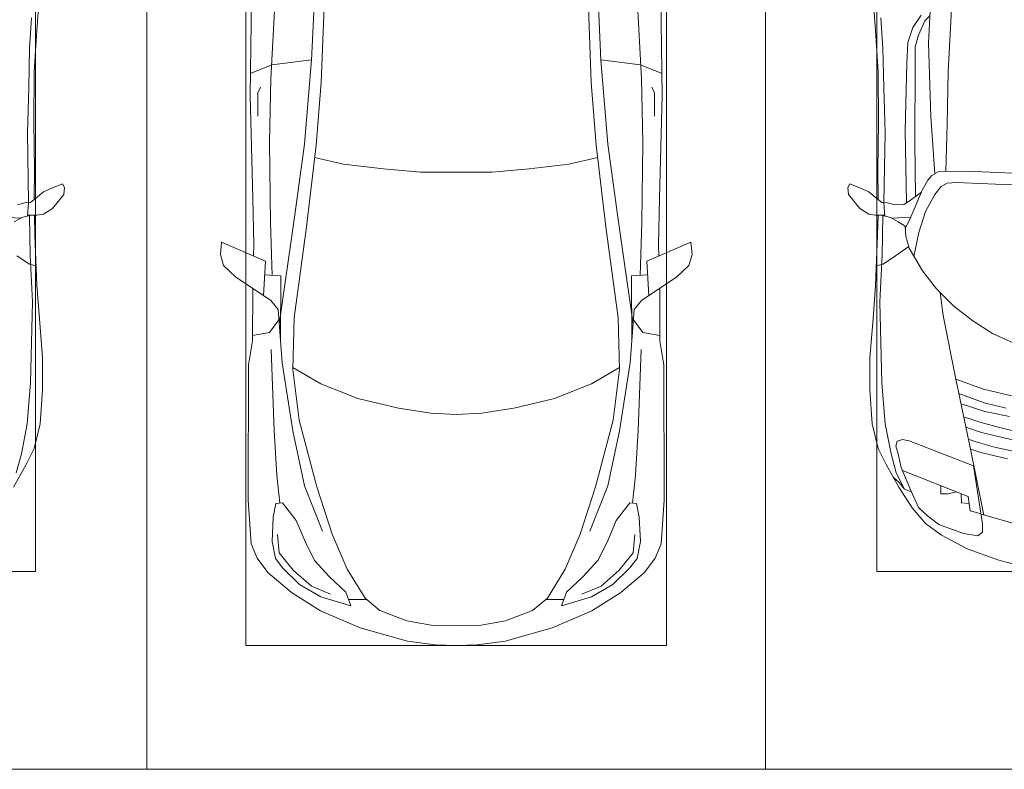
# Model space of a CAD drawing. Header units: millimetres. Extents: x -32229 to 192519, y -13689 to 125138.
# Tile 140 of 256: x 37521 to 41501, y 59050 to 62079. Entities that reach past the tile are written whole.
import ezdxf

# ---------------------------------------------------------------- set-up
doc = ezdxf.new("R2010")
doc.units = ezdxf.units.MM
doc.layers.add('A-DETL-GENF-OTLN', color=7, linetype='Continuous', lineweight=18)
doc.layers.add('C-PRKG-____-OTLN', color=7, linetype='Continuous', lineweight=18)

# ---------------------------------------------------------------- blocks, each defined once
blk = doc.blocks.new('АР_Машиноместо - 4900x2400_М__5300х2500_-V109--01 ЭЛ')
at = {"layer": 'A-DETL-GENF-OTLN', "color": 253, "lineweight": 13, "true_color": 0xaaaaaa}
for p, q in [((2067.2, 3149.3), (2054, 2964.8)), ((2054, 2964.8), (2043.9, 2818.3)), ((2043.9, 2818.3), (2043.2, 2613.6)), ((2043.2, 2613.6), (2045.5, 2423.6)), ((2045.5, 2423.6), (2044, 2301.1)), ((2082.6, 2333.8), (2115.6, 2347.9)), ((2115.6, 2347.9), (2158.8, 2366.2)), ((2158.8, 2366.2), (2166.9, 2350.6)), ((2166.9, 2350.6), (2164.8, 2322.3)), ((2050.2, 2306.1), (2082.6, 2333.8)), ((2164.8, 2322.3), (2118.3, 2266.4)), ((1976.7, 2281.2), (2006.4, 2288.6)), ((2006.4, 2288.6), (2030, 2290)), ((2018, 2235.6), (2020.9, 2288.7)), ((2030, 2290), (2050.2, 2306.1)), ((1913.4, 2231.3), (1989.9, 2227.1)), ((1963.3, 2211.8), (1994.9, 2230)), ((1994.9, 2230), (2032.5, 2239.2)), ((2054.9, 2238.7), (2018.2, 2239.5)), ((2047, 2159.1), (2045, 2238.9)), ((2082.6, 2243.4), (2054.9, 2238.7)), ((2118.3, 2266.4), (2082.6, 2243.4)), ((2055.1, 1956.8), (2047, 2159.1)), ((1974.5, 2074.6), (2024.9, 2041)), ((2024.9, 2041), (2052.5, 2034.4)), ((2065.2, 1820.7), (2055.1, 1956.8)), ((2078, 1662.9), (2065.2, 1820.7)), ((2078, 1534.1), (2078, 1662.9)), ((2069.2, 1396.6), (2078, 1534.1)), ((2044.3, 1296.1), (2069.2, 1396.6)), ((2012.6, 1232.1), (2044.3, 1296.1)), ((1960.7, 1140.4), (2012.6, 1232.1))]:
    blk.add_line(p, q, dxfattribs=at)
at = {"layer": 'A-DETL-GENF-OTLN', "color": 254, "lineweight": 13, "true_color": 0xd4d4d4}
for p, q in [((2033.7, 3036.3), (2026.1, 2913.7)), ((2026.1, 2913.7), (2022.2, 2754.7)), ((2022.2, 2754.7), (2016.7, 2571.4)), ((2016.7, 2571.4), (2022, 2290)), ((2028.2, 2077.7), (2025.5, 2239.3)), ((2037.2, 1889.5), (2028.2, 2077.7)), ((2029.1, 1561.4), (2037.2, 1889.5)), ((2016.6, 1395.6), (2029.1, 1561.4)), ((1992.6, 1274.3), (2016.6, 1395.6)), ((1972.1, 1198.6), (1992.6, 1274.3))]:
    blk.add_line(p, q, dxfattribs=at)
at = {"layer": 'C-PRKG-____-OTLN', "color": 253, "lineweight": 13, "true_color": 0xaaaaaa}
for p, q in [((2500, 0), (2500, 5300)), ((2050, 800), (2050, 4500)), ((450, 800), (2050, 800)), ((2500, 0), (0, 0))]:
    blk.add_line(p, q, dxfattribs=at)
blk = doc.blocks.new('АР_Машиноместо - 5300x2500_С-V110--01 ЭЛ')
at = {"layer": 'A-DETL-GENF-OTLN', "color": 253, "lineweight": 13, "true_color": 0xaaaaaa}
for p, q in [((1165.1, -503.1), (1052.6, -517.5)), ((1250, -500), (1165.1, -503.1)), ((1250, -500), (1334.9, -503.1)), ((1334.9, -503.1), (1447.4, -517.5)), ((1052.6, -517.5), (861.8, -571.6)), ((1447.4, -517.5), (1638.2, -571.6)), ((861.8, -571.6), (701.8, -640.4)), ((1148.8, -583), (1050.7, -599.4)), ((1250, -581.6), (1148.8, -583)), ((1250, -581.6), (1351.2, -583)), ((1351.2, -583), (1449.3, -599.4)), ((1638.2, -571.6), (1798.2, -640.4)), ((1050.7, -599.4), (941.4, -642.2)), ((1449.3, -599.4), (1558.6, -642.2)), ((701.8, -640.4), (584.4, -714.6)), ((824.6, -660.9), (703.5, -696.4)), ((804.5, -715.7), (824.6, -660.9)), ((941.4, -642.2), (881.5, -691.6)), ((1558.6, -642.2), (1618.5, -691.6)), ((1695.5, -715.7), (1675.4, -660.9)), ((1675.4, -660.9), (1796.5, -696.4)), ((1798.2, -640.4), (1915.6, -714.6)), ((584.4, -714.6), (489, -795.6)), ((703.5, -696.4), (616.5, -746.4)), ((737.5, -778.3), (804.5, -715.7)), ((881.5, -691.6), (809.1, -809.4)), ((888.4, -685.9), (815.2, -686.6)), ((1611.6, -685.9), (1684.8, -686.6)), ((1618.5, -691.6), (1690.9, -809.4)), ((1762.5, -778.3), (1695.5, -715.7)), ((1796.5, -696.4), (1883.5, -746.4)), ((1915.6, -714.6), (2011, -795.6)), ((616.5, -746.4), (550, -812.3)), ((1883.5, -746.4), (1950, -812.3)), ((489, -795.6), (445.9, -853.1)), ((677.4, -843.7), (737.5, -778.3)), ((1822.6, -843.7), (1762.5, -778.3)), ((2011, -795.6), (2054.1, -853.1)), ((550, -812.3), (519.1, -851.5)), ((809.1, -809.4), (749.2, -950.3)), ((1690.9, -809.4), (1750.8, -950.3)), ((1950, -812.3), (1980.9, -851.5)), ((445.9, -853.1), (420.9, -910.7)), ((519.1, -851.5), (505.7, -920)), ((639.1, -920), (677.4, -843.7)), ((1860.9, -920), (1822.6, -843.7)), ((1980.9, -851.5), (1994.3, -920)), ((2054.1, -853.1), (2079.1, -910.7)), ((420.9, -910.7), (409.5, -1087)), ((2079.1, -910.7), (2090.5, -1087)), ((505.7, -920), (510.2, -1018.7)), ((603.4, -1004.8), (639.1, -920)), ((749.2, -950.3), (687.4, -1141)), ((1750.8, -950.3), (1812.6, -1141)), ((1896.6, -1004.8), (1860.9, -920)), ((1994.3, -920), (1989.8, -1018.7)), ((510.2, -1018.7), (521.5, -1074.5)), ((548.5, -1076.2), (603.4, -1004.8)), ((1951.5, -1076.2), (1896.6, -1004.8)), ((1989.8, -1018.7), (1978.5, -1074.5)), ((521.5, -1074.5), (548.5, -1076.2)), ((1978.5, -1074.5), (1951.5, -1076.2)), ((409.5, -1087), (410.6, -1634.2)), ((2090.5, -1087), (2089.4, -1634.2)), ((687.4, -1141), (615.4, -1410.3)), ((1812.6, -1141), (1884.6, -1410.3)), ((615.4, -1410.3), (589.4, -1615.5)), ((1884.6, -1410.3), (1910.6, -1615.5)), ((852.8, -1499), (1016.6, -1459.9)), ((1016.6, -1459.9), (1146.9, -1439.4)), ((1146.9, -1439.4), (1250, -1434.1)), ((1353.1, -1439.4), (1250, -1434.1)), ((1483.4, -1459.9), (1353.1, -1439.4)), ((1647.2, -1499), (1483.4, -1459.9)), ((703.6, -1557.1), (852.8, -1499)), ((1796.4, -1557.1), (1647.2, -1499)), ((590.4, -1624.3), (703.6, -1557.1)), ((1909.6, -1624.3), (1796.4, -1557.1)), ((589.4, -1615.5), (595.8, -1824.8)), ((1910.6, -1615.5), (1904.2, -1824.8)), ((410.6, -1634.2), (426.5, -1730.9)), ((546.5, -1642.6), (530.6, -1857.6)), ((1953.5, -1642.6), (1969.4, -1857.6)), ((2089.4, -1634.2), (2073.5, -1730.9)), ((426.5, -1730.9), (427.5, -1943)), ((540.9, -1993.7), (539.8, -1733.1)), ((1959.1, -1993.7), (1960.2, -1733.1)), ((2073.5, -1730.9), (2072.5, -1943)), ((495, -1765.3), (426.6, -1753.4)), ((533.6, -1816.8), (495, -1765.3)), ((1966.4, -1816.8), (2005, -1765.3)), ((2005, -1765.3), (2073.4, -1753.4)), ((597, -2231), (535, -1798.3)), ((595.8, -1824.8), (644.6, -2191.8)), ((1904.2, -1824.8), (1855.4, -2191.8)), ((1903, -2231), (1965, -1798.3)), ((530.6, -1857.6), (500.6, -1894.5)), ((1969.4, -1857.6), (1999.4, -1894.5)), ((500.6, -1894.5), (357.8, -1990.1)), ((1999.4, -1894.5), (2142.2, -1990.1)), ((479.9, -2052.9), (471, -1914.3)), ((2020.1, -2052.9), (2029, -1914.3)), ((357.8, -1990.1), (309.5, -2036.1)), ((540.9, -1993.7), (476.3, -1997.9)), ((505.9, -1996), (500, -2210.1)), ((1959.1, -1993.7), (2023.7, -1997.9)), ((1994.1, -1996), (2000, -2210.1)), ((2142.2, -1990.1), (2190.5, -2036.1)), ((309.5, -2036.1), (296.8, -2079.9)), ((301.4, -2130.5), (479.9, -2052.9)), ((2198.6, -2130.5), (2020.1, -2052.9)), ((2190.5, -2036.1), (2203.2, -2079.9)), ((296.8, -2079.9), (301.4, -2130.5)), ((432.3, -2119.9), (430.7, -2073.9)), ((2067.7, -2119.9), (2069.3, -2073.9)), ((2203.2, -2079.9), (2198.6, -2130.5)), ((428.2, -2308.5), (432.3, -2119.9)), ((2071.8, -2308.5), (2067.7, -2119.9)), ((500, -2210.1), (495.7, -2532.3)), ((644.6, -2191.8), (684.2, -2522.3)), ((1855.4, -2191.8), (1815.8, -2522.3)), ((2000, -2210.1), (2004.3, -2532.3)), ((636.6, -2526.5), (597, -2231)), ((1863.4, -2526.5), (1903, -2231)), ((417.5, -2723), (428.2, -2308.5)), ((2082.5, -2723), (2071.8, -2308.5)), ((495.7, -2532.3), (501.4, -2789.7)), ((636.6, -2526.5), (665.8, -2867.4)), ((684.2, -2522.3), (704.9, -2775.5)), ((1815.8, -2522.3), (1795.1, -2775.5)), ((1863.4, -2526.5), (1834.2, -2867.4)), ((2004.3, -2532.3), (1998.6, -2789.7)), ((447.8, -2638.7), (447.8, -2733.7)), ((2052.2, -2638.7), (2052.2, -2733.7)), ((426.5, -3446.8), (417.5, -2723)), ((447.8, -2733.7), (459.7, -2756.2)), ((2052.2, -2733.7), (2040.3, -2756.2)), ((2073.5, -3446.8), (2082.5, -2723)), ((704.9, -2775.5), (731.2, -3507.6)), ((1795.1, -2775.5), (1768.8, -3507.6)), ((505.1, -2846.9), (420.9, -2813.3)), ((501.4, -2789.7), (530.9, -3374.8)), ((1998.6, -2789.7), (1969.1, -3374.8)), ((1994.9, -2846.9), (2079.1, -2813.3)), ((665.8, -2867.4), (505.1, -2846.9)), ((665.6, -2864.6), (678.7, -3159.5)), ((1834.4, -2864.6), (1821.3, -3159.5)), ((1834.2, -2867.4), (1994.9, -2846.9))]:
    blk.add_line(p, q, dxfattribs=at)
at = {"layer": 'A-DETL-GENF-OTLN', "color": 254, "lineweight": 13, "true_color": 0xd4d4d4}
for p, q in [((742.6, -707.8), (664.7, -739.9)), ((1757.4, -707.8), (1835.3, -739.9)), ((664.7, -739.9), (591.7, -805)), ((1835.3, -739.9), (1908.3, -805)), ((591.7, -805), (534.5, -874.4)), ((1908.3, -805), (1965.5, -874.4)), ((534.5, -874.4), (528.1, -949.5)), ((1965.5, -874.4), (1971.9, -949.5)), ((710.2, -962.8), (636.7, -1146)), ((1789.8, -962.8), (1863.3, -1146)), ((537.4, -1076.1), (524.9, -1188.6)), ((1962.6, -1076.1), (1975.1, -1188.6)), ((636.7, -1146), (590.3, -1367.8)), ((1863.3, -1146), (1909.7, -1367.8)), ((524.9, -1188.6), (513.9, -1368.9)), ((1975.1, -1188.6), (1986.1, -1368.9)), ((513.9, -1368.9), (502.3, -1696.3)), ((590.3, -1367.8), (546.5, -1642.6)), ((1909.7, -1367.8), (1953.5, -1642.6)), ((1986.1, -1368.9), (1997.7, -1696.3)), ((794.6, -2446), (955.7, -2426.8)), ((955.7, -2426.8), (1105.5, -2413.7)), ((1105.5, -2413.7), (1250, -2412.9)), ((1394.5, -2413.7), (1250, -2412.9)), ((1544.3, -2426.8), (1394.5, -2413.7)), ((1705.4, -2446), (1544.3, -2426.8)), ((677.9, -2473), (794.6, -2446)), ((1822.1, -2473), (1705.4, -2446))]:
    blk.add_line(p, q, dxfattribs=at)
at = {"layer": 'C-PRKG-____-OTLN', "color": 253, "lineweight": 13, "true_color": 0xaaaaaa}
for p, q in [((2500, 0), (0, 0)), ((0, 0), (0, -5300)), ((2500, 0), (2500, -5300)), ((400, -500), (400, -4800)), ((400, -500), (2100, -500)), ((2100, -500), (2100, -4800))]:
    blk.add_line(p, q, dxfattribs=at)
blk = doc.blocks.new('АР_Машиноместо - 4900x2400_М__5300х2500_-V32--01 ЭЛ')
at = {"layer": 'A-DETL-GENF-OTLN', "color": 253, "lineweight": 13, "true_color": 0xaaaaaa}
for p, q in [((1455.8, -818.6), (1556.7, -845.1)), ((1556.7, -845.1), (1684.2, -891)), ((1684.2, -891), (1788.1, -946.2)), ((1622.3, -958.9), (1641, -944.1)), ((1641, -944.1), (1699.9, -952.6)), ((1699.9, -952.6), (1799.1, -989.1)), ((1788.1, -946.2), (1852.8, -992.8)), ((1499.8, -994.5), (1628.6, -1031.3)), ((1622.3, -991.4), (1622.3, -958.9)), ((1658.9, -1225.9), (1622.3, -991.4)), ((1799.1, -989.1), (1845, -1024.3)), ((1852.8, -992.8), (1906.8, -1056.8)), ((1617.4, -1027.5), (1646.2, -1167.4)), ((1845.3, -1024.4), (1882.1, -1057.3)), ((1882.1, -1057.3), (1913.1, -1126.3)), ((1906.8, -1056.8), (1960.7, -1140.4)), ((1911, -1121.6), (1938.7, -1132.6)), ((1913.1, -1126.3), (1951.8, -1220.1)), ((1938.7, -1132.6), (1959.6, -1159.6)), ((1960.7, -1140.4), (2012.6, -1232.1)), ((1646.2, -1167.4), (1673.2, -1300.9)), ((1959.6, -1159.6), (1983.8, -1180.5)), ((1919.3, -1327.1), (1658.9, -1225.9)), ((1951.8, -1220.1), (1965, -1280.6)), ((2012.6, -1232.1), (2044.3, -1296.1)), ((1521.4, -1254.6), (1623.7, -1278.7)), ((1492.9, -1283.7), (1574.8, -1301.6)), ((1574.8, -1301.6), (1640.9, -1321.2)), ((1623.7, -1278.7), (1671.7, -1293.7)), ((1673.2, -1300.9), (1730, -1576.5)), ((1965, -1280.6), (1972.8, -1305.2)), ((1972.8, -1305.2), (1968.2, -1326)), ((2044.3, -1296.1), (2069.2, -1396.6)), ((1465, -1323.2), (1541.7, -1341.1)), ((1541.7, -1341.1), (1626.2, -1361.2)), ((1640.9, -1321.2), (1680.1, -1334.4)), ((1945.6, -1333.3), (1919.3, -1327.1)), ((1968.2, -1326), (1945.6, -1333.3)), ((1441, -1354.8), (1554.7, -1380.6)), ((1554.7, -1380.6), (1628.6, -1401.1)), ((1626.2, -1361.2), (1690.1, -1383.1)), ((1513.8, -1425.6), (1613, -1446.5)), ((1628.6, -1401.1), (1699.5, -1424.6)), ((2069.2, -1396.6), (2078, -1534.1)), ((1526.6, -1459.7), (1615.7, -1480.8)), ((1613, -1446.5), (1709.6, -1477.3)), ((1505.1, -1509.3), (1618.3, -1536.4)), ((1615.7, -1480.8), (1718, -1518.1)), ((1618.3, -1536.4), (1730, -1576.5)), ((2078, -1534.1), (2078, -1662.9)), ((1730, -1576.5), (1781.7, -1834.2)), ((2078, -1662.9), (2065.2, -1820.7)), ((1495.8, -1721.4), (1583, -1761.1)), ((1583, -1761.1), (1662.5, -1812.1)), ((1662.5, -1812.1), (1738.9, -1871.7)), ((2065.2, -1820.7), (2055.1, -1956.8)), ((1781.7, -1834.2), (1794.3, -1926.7)), ((1738.9, -1871.7), (1809.3, -1941.6)), ((1809.3, -1941.6), (1865.4, -2015)), ((2055.1, -1956.8), (2047, -2159.1)), ((1865.4, -2015), (1919.3, -2105.7)), ((1974.5, -2074.6), (2024.9, -2041)), ((2024.9, -2041), (2052.5, -2034.4)), ((1880.3, -2168.6), (1899.7, -2072.7)), ((1919.3, -2105.7), (1932.9, -2153.8)), ((1921.2, -2112.6), (1974.5, -2074.6)), ((1852.7, -2254.2), (1880.3, -2168.6)), ((1920.1, -2213.8), (1935.1, -2186.5)), ((1932.9, -2153.8), (1935.7, -2195.4)), ((2047, -2159.1), (2045, -2238.9)), ((1899.2, -2263), (1920.1, -2213.8)), ((1913.4, -2231.3), (1989.9, -2227.1)), ((1935.7, -2195.4), (1963.3, -2211.8)), ((1963.3, -2211.8), (1994.9, -2230)), ((1814.9, -2322.3), (1852.7, -2254.2)), ((1866.2, -2340.5), (1899.2, -2263)), ((1994.9, -2230), (2032.5, -2239.2)), ((2018, -2235.6), (2020.9, -2288.7)), ((2054.9, -2238.7), (2018.2, -2239.5)), ((2082.6, -2243.4), (2054.9, -2238.7)), ((2118.3, -2266.4), (2082.6, -2243.4)), ((2164.8, -2322.3), (2118.3, -2266.4)), ((1869.4, -2332.9), (1919.4, -2296)), ((1919.4, -2296), (1941, -2282.6)), ((1941, -2282.6), (1976.7, -2281.2)), ((1976.7, -2281.2), (2006.4, -2288.6)), ((2006.4, -2288.6), (2030, -2290)), ((2030, -2290), (2050.2, -2306.1)), ((2045.5, -2423.6), (2044, -2301.1)), ((2050.2, -2306.1), (2082.6, -2333.8)), ((1790, -2355.4), (1814.9, -2322.3)), ((1843.3, -2380.3), (1866.2, -2340.5)), ((1896.5, -2534.3), (1893.9, -2314.9)), ((2082.6, -2333.8), (2115.6, -2347.9)), ((2166.9, -2350.6), (2164.8, -2322.3)), ((1384.8, -2358.7), (1570.9, -2364.1)), ((1570.9, -2364.1), (1727.3, -2371.5)), ((1727.3, -2371.5), (1765.7, -2368.8)), ((1765.7, -2368.8), (1790, -2355.4)), ((1827.2, -2399.7), (1843.3, -2380.3)), ((2115.6, -2347.9), (2158.8, -2366.2)), ((2158.8, -2366.2), (2166.9, -2350.6)), ((1500.8, -2409.3), (1686.2, -2416.7)), ((1686.2, -2416.7), (1799.4, -2415.4)), ((1799.4, -2415.4), (1827.2, -2399.7)), ((1815.2, -2406.5), (1832.2, -2638.3)), ((2043.2, -2613.6), (2045.5, -2423.6)), ((1895.6, -2850.8), (1896.5, -2534.3)), ((2043.9, -2818.3), (2043.2, -2613.6)), ((1832.2, -2638.3), (1840.7, -2936)), ((2054, -2964.8), (2043.9, -2818.3)), ((1895.6, -2919.4), (1895.6, -2850.8)), ((1840.7, -2936), (1823.6, -3260.1)), ((1881.3, -2966.7), (1895.6, -2919.4)), ((1856.4, -3024.6), (1881.3, -2966.7)), ((2067.2, -3149.3), (2054, -2964.8)), ((1834.9, -3046.1), (1856.4, -3024.6))]:
    blk.add_line(p, q, dxfattribs=at)
at = {"layer": 'A-DETL-GENF-OTLN', "color": 254, "lineweight": 13, "true_color": 0xd4d4d4}
for p, q in [((1628.7, -1031.9), (1672.3, -1045)), ((1672.3, -1045), (1675.9, -1063.7)), ((1675.9, -1063.7), (1681.2, -1102.9)), ((1676.7, -1074.4), (1707.1, -1076.2)), ((1681.2, -1102.9), (1946, -1208.1)), ((1707.1, -1076.2), (1708.8, -1114.5)), ((1727.4, -1121.3), (1762.3, -1113.6)), ((1762.3, -1113.6), (1790.9, -1112.7)), ((1790.9, -1112.7), (1791.8, -1146.9)), ((1938.3, -1132.1), (1972.1, -1198.6)), ((1972.1, -1198.6), (1992.6, -1274.3)), ((1992.6, -1274.3), (2016.6, -1395.6)), ((2016.6, -1395.6), (2029.1, -1561.4)), ((2029.1, -1561.4), (2037.2, -1889.5)), ((2037.2, -1889.5), (2028.2, -2077.7)), ((2028.2, -2077.7), (2025.5, -2239.3)), ((1929.4, -2291.4), (1935.6, -2580.5)), ((2016.7, -2571.4), (2022, -2290)), ((1771.6, -2415.7), (1766.2, -2606.7)), ((1935.6, -2580.5), (1928.4, -2853.3)), ((2022.2, -2754.7), (2016.7, -2571.4)), ((1766.2, -2606.7), (1762.2, -2818.3)), ((2026.1, -2913.7), (2022.2, -2754.7)), ((1762.2, -2818.3), (1747.2, -3099)), ((1928.4, -2853.3), (1924.3, -2937.4)), ((1924.3, -2937.4), (1904.8, -2997.9)), ((2033.7, -3036.3), (2026.1, -2913.7)), ((1904.8, -2997.9), (1871, -3048.1))]:
    blk.add_line(p, q, dxfattribs=at)
at = {"layer": 'C-PRKG-____-OTLN', "color": 253, "lineweight": 13, "true_color": 0xaaaaaa}
for p, q in [((2500, 0), (0, 0)), ((2500, 0), (2500, -5300)), ((450, -800), (2050, -800)), ((2050, -800), (2050, -4500))]:
    blk.add_line(p, q, dxfattribs=at)
blk = doc.blocks.new('Наметкина 10_РД_АР_П_отсоединено_rvt-1--01 ЭЛ')
at = {"layer": 'C-PRKG-____-OTLN', "color": 253, "lineweight": 13, "true_color": 0xaaaaaa}
blk.add_blockref('АР_Машиноместо - 4900x2400_М__5300х2500_-V109--01 ЭЛ', (35535.3, 59050), dxfattribs=at)
at = {"layer": 'C-PRKG-____-OTLN', "color": 253, "lineweight": 13, "true_color": 0xaaaaaa, "rotation": 180}
for name, p in [('АР_Машиноместо - 5300x2500_С-V110--01 ЭЛ', (40535.3, 59050)), ('АР_Машиноместо - 4900x2400_М__5300х2500_-V32--01 ЭЛ', (43035.3, 59050))]:
    blk.add_blockref(name, p, dxfattribs=at)

msp = doc.modelspace()

# ---------------------------------------------------------------- block references
at = {"lineweight": 5}
msp.add_blockref('Наметкина 10_РД_АР_П_отсоединено_rvt-1--01 ЭЛ', (0, 0), dxfattribs=at)

doc.saveas('drawing.dxf')
